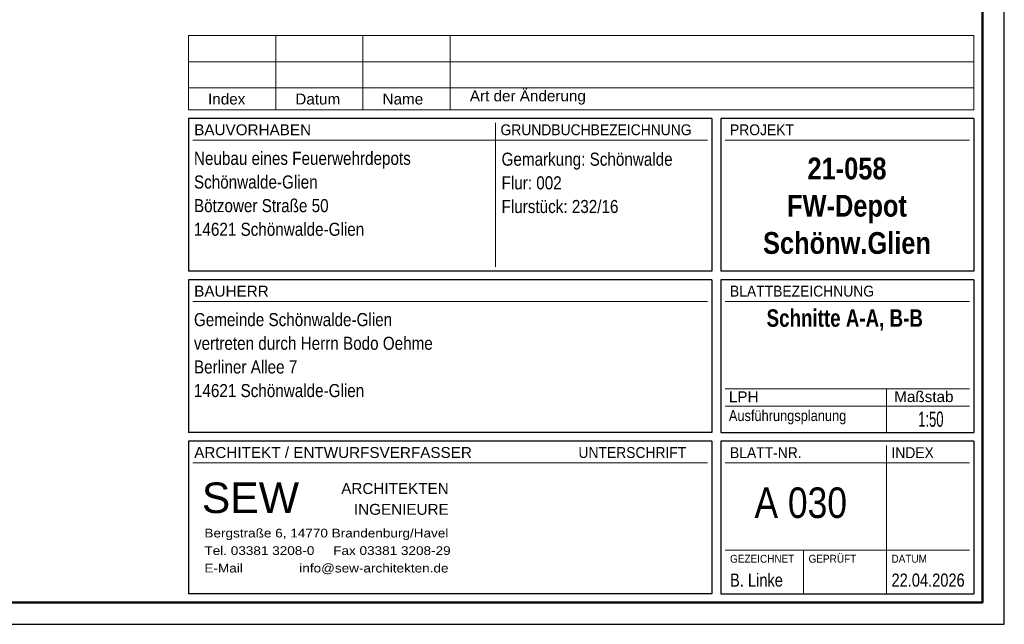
# Model space of a CAD drawing. Header units: metres. Extents: x 1314 to 1415, y -87 to -52.
# Tile 150 of 256: x 1377.71 to 1388.99, y -87.38 to -80.45. Entities that reach past the tile are written whole.
import ezdxf

# ---------------------------------------------------------------- set-up
doc = ezdxf.new("R2010")
doc.units = ezdxf.units.M
doc.linetypes.add('AUSGEZOGEN', pattern=[0])
doc.layers.add('XR$1$Legende', color=4, linetype='AUSGEZOGEN', lineweight=13)
doc.layers.add('XR$1$Wand', color=1, linetype='AUSGEZOGEN', lineweight=50)
doc.styles.add('ARIAL', font='arial.ttf')

msp = doc.modelspace()

# ---------------------------------------------------------------- linework, layer by layer
at = {"layer": 'XR$1$Legende', "color": 4, "linetype": 'AUSGEZOGEN', "lineweight": 13, "transparency": 33554687}
for p, q in [((1379.6397, -80.6321), (1388.6397, -80.6321)), ((1379.6397, -81.4821), (1379.6397, -80.6321)), ((1380.6397, -81.4821), (1380.6397, -80.6321)), ((1381.6397, -81.4821), (1381.6397, -80.6321)), ((1382.6397, -81.4821), (1382.6397, -80.6321)), ((1388.6397, -81.4821), (1388.6397, -80.6321)), ((1379.6397, -80.9321), (1388.6397, -80.9321)), ((1379.6397, -81.2321), (1388.6397, -81.2321)), ((1379.6397, -81.4821), (1388.6397, -81.4821))]:
    msp.add_line(p, q, dxfattribs=at)
at = {"layer": 'XR$1$Legende', "color": 4, "linetype": 'AUSGEZOGEN', "lineweight": 25, "transparency": 33554687}
for p, q in [((1379.6397, -81.5821), (1379.6397, -83.3321)), ((1385.6397, -81.5821), (1379.6397, -81.5821)), ((1388.6397, -81.5821), (1385.7397, -81.5821)), ((1385.6397, -83.3321), (1379.6397, -83.3321)), ((1388.6397, -83.3321), (1385.7397, -83.3321)), ((1379.6397, -83.4321), (1379.6397, -85.1821)), ((1379.6397, -85.2821), (1379.6397, -87.0321))]:
    msp.add_line(p, q, dxfattribs=at)
at = {"layer": 'XR$1$Legende', "color": 6, "linetype": 'AUSGEZOGEN', "lineweight": 25, "transparency": 33554687}
for p, q in [((1385.6397, -81.5821), (1385.6397, -83.3321)), ((1385.7397, -81.5821), (1385.7397, -83.3321)), ((1388.6397, -81.5821), (1388.6397, -83.3321)), ((1385.6397, -83.4321), (1379.6397, -83.4321)), ((1385.6397, -83.4321), (1385.6397, -85.1821)), ((1388.6397, -83.4321), (1385.7397, -83.4321)), ((1385.7397, -83.4321), (1385.7397, -85.1821)), ((1388.6397, -83.4321), (1388.6397, -85.1821)), ((1385.6397, -85.1821), (1379.6397, -85.1821)), ((1385.7397, -85.1821), (1388.6397, -85.1821)), ((1385.6397, -85.2821), (1379.6397, -85.2821)), ((1385.6397, -85.2821), (1385.6397, -87.0321)), ((1388.6397, -85.2821), (1385.7397, -85.2821)), ((1385.7397, -85.2821), (1385.7397, -87.0321)), ((1388.6397, -85.2821), (1388.6397, -87.0321)), ((1385.6397, -87.0321), (1379.6397, -87.0321)), ((1385.7397, -87.0321), (1388.6397, -87.0321))]:
    msp.add_line(p, q, dxfattribs=at)
msp.add_lwpolyline([(1313.9897, -87.3821), (1388.9897, -87.3821), (1388.9897, -52.3821), (1313.9897, -52.3821), (1313.9897, -87.3821)], close=True, dxfattribs=at)
at = {"layer": 'XR$1$Legende', "color": 1, "linetype": 'AUSGEZOGEN', "lineweight": 50, "transparency": 33554687}
msp.add_lwpolyline([(1314.9897, -87.1321), (1388.7397, -87.1321), (1388.7397, -52.6321), (1314.9897, -52.6321), (1314.9897, -87.1321)], close=True, dxfattribs=at)
at = {"layer": 'XR$1$Wand', "color": 4, "linetype": 'AUSGEZOGEN', "lineweight": 13, "transparency": 33554687}
for p, q in [((1383.1597, -81.6321), (1383.1597, -83.2821)), ((1385.5897, -81.8321), (1379.6897, -81.8321)), ((1388.5897, -81.8321), (1385.7897, -81.8321)), ((1385.5897, -83.6821), (1379.6897, -83.6821)), ((1388.5897, -83.6821), (1385.7897, -83.6821)), ((1385.7897, -84.6821), (1388.5897, -84.6821)), ((1387.6397, -84.6821), (1387.6397, -85.1821)), ((1385.7897, -84.8821), (1388.5897, -84.8821)), ((1387.6397, -85.3321), (1387.6397, -87.0321)), ((1385.5897, -85.5321), (1379.6897, -85.5321)), ((1388.5897, -85.5321), (1385.7897, -85.5321)), ((1388.5897, -86.5321), (1385.7897, -86.5321)), ((1386.6897, -86.5321), (1386.6897, -87.0321))]:
    msp.add_line(p, q, dxfattribs=at)

# ---------------------------------------------------------------- texts
at = {"layer": 'XR$1$Legende', "color": 3, "linetype": 'AUSGEZOGEN', "lineweight": 18, "transparency": 33554687, "char_height": 0.125, "attachment_point": 7, "style": 'ARIAL'}
for s, insert, width in [('\\W1.00;Index', (1379.8648, -81.4244), 0.491746), ('\\W1.00;Datum', (1380.8648, -81.4244), 0.579278), ('\\W1.00;Name', (1381.8648, -81.4244), 0.531451), ('\\W1.00;Art der Änderung', (1382.8648, -81.4244), 1.398148)]:
    msp.add_mtext(s, dxfattribs=dict(at, insert=insert, width=width))
at = {"layer": 'XR$1$Legende', "color": 4, "linetype": 'AUSGEZOGEN', "lineweight": 25, "transparency": 33554687, "style": 'ARIAL'}
for s, insert, char_height, width, attachment_point in [('\\W1.00;BAUVORHABEN', (1379.7063, -81.7768), 0.125, 1.406431, 7), ('\\W0.91;GRUNDBUCHBEZEICHNUNG', (1383.2163, -81.7768), 0.125, 2.25404, 7), ('\\W0.91;PROJEKT', (1385.8463, -81.7768), 0.125, 0.789746, 7), ('\\W1.00;BAUHERR', (1379.7063, -83.6268), 0.125, 0.921077, 7), ('\\W0.91;BLATTBEZEICHNUNG', (1385.8463, -83.6268), 0.125, 1.710349, 7), ('\\A1;{\\fArial|i0|b1;\\H0.200000;\\W0.769231;\\C4;Schnitte A-A, B-B}\\P', (1387.1613, -83.8934), 0.2, 1.877387, 5), ('\\W1.00;LPH', (1385.8332, -84.8361), 0.125, 0.404243, 7), ('\\W1.00;Maßstab', (1387.7284, -84.8361), 0.125, 0.743807, 7), ('\\W0.84;Ausführungsplanung', (1385.8332, -85.0896), 0.125, 1.396171, 7), ('\\W0.61;1:50', (1388.0029, -85.1204), 0.175, 0.352192, 7), ('\\W1.00;ARCHITEKT / ENTWURFSVERFASSER', (1379.7063, -85.4768), 0.125, 3.25011, 7), ('\\W0.91;UNTERSCHRIFT', (1384.1095, -85.4768), 0.125, 1.295601, 7), ('\\W0.91;BLATT-NR.', (1385.8463, -85.4768), 0.125, 0.87883, 7), ('\\W0.91;INDEX', (1387.6963, -85.4768), 0.125, 0.543592, 7), ('\\W1.00;SEW', (1379.7934, -86.1112), 0.35, 1.288528, 7), ('\\W0.83;A 030', (1386.6568, -85.9903), 0.35, 1.215464, 5), ('\\W0.91;GEZEICHNET', (1385.8463, -86.6768), 0.09, 0.778658, 7), ('\\W0.91;GEPRÜFT', (1386.7463, -86.6768), 0.09, 0.587717, 7), ('\\W0.91;DATUM', (1387.6963, -86.6768), 0.09, 0.44868, 7), ('\\W0.80;B. Linke', (1385.8469, -86.9522), 0.15, 0.668103, 7), ('\\W0.80;22.04.2026', (1387.6969, -86.9522), 0.15, 0.904294, 7)]:
    msp.add_mtext(s, dxfattribs=dict(at, insert=insert, char_height=char_height, width=width, attachment_point=attachment_point))
for s, insert, char_height, width, attachment_point, line_spacing_factor in [('\\A1;{\\fArial|i0|b0;\\H0.150000;\\W0.833333;\\C4;Neubau eines Feuerwehrdepots}\\P{\\fArial|i0|b0;\\H0.150000;\\W0.833333;\\C4;Schönwalde-Glien}\\P{\\fArial|i0|b0;\\H0.150000;\\W0.833333;\\C4;Bötzower Straße 50}\\P{\\fArial|i0|b0;\\H0.150000;\\W0.833333;\\C4;14621 Schönwalde-Glien}\\P', (1379.7034, -81.9647), 0.15, 2.56289, 1, 1.084337), ('\\A1;{\\fArial|i0|b0;\\H0.150000;\\W0.833333;\\C4;Gemarkung: Schönwalde}\\P{\\fArial|i0|b0;\\H0.150000;\\W0.833333;\\C4;Flur: 002}\\P{\\fArial|i0|b0;\\H0.150000;\\W0.833333;\\C4;Flurstück: 232/16}\\P', (1383.2284, -81.9747), 0.15, 2.033655, 1, 1.084337), ('\\A1;{\\fArial|i0|b1;\\H0.250000;\\W0.833333;\\C4;21-058}\\P{\\fArial|i0|b1;\\H0.250000;\\W0.833333;\\C4;FW-Depot}\\P{\\fArial|i0|b1;\\H0.250000;\\W0.833333;\\C4;Schönw.Glien}\\P', (1387.1868, -82.0316), 0.25, 2.023046, 2, 1.024096), ('\\A1;{\\fArial|i0|b0;\\H0.150000;\\W0.833333;\\C4;Gemeinde Schönwalde-Glien}\\P{\\fArial|i0|b0;\\H0.150000;\\W0.833333;\\C4;vertreten durch Herrn Bodo Oehme}\\P{\\fArial|i0|b0;\\H0.150000;\\W0.833333;\\C4;Berliner Allee 7}\\P{\\fArial|i0|b0;\\H0.150000;\\W0.833333;\\C4;14621 Schönwalde-Glien}\\P', (1379.7034, -83.8139), 0.15, 2.810813, 1, 1.084337), ('\\A1;{\\fArial|i0|b0;\\H0.125000;\\W1.000000;\\C4;ARCHITEKTEN}\\P{\\fArial|i0|b0;\\H0.125000;\\W1.000000;\\C4;INGENIEURE}\\P', (1382.623, -85.7629), 0.125, 1.298033, 3, 1.144578), ('\\A1;{\\fArial|i0|b0;\\H0.100000;\\W1.111111;\\C4;Bergstraße 6, 14770 Brandenburg/Havel}\\P{\\fArial|i0|b0;\\H0.100000;\\W1.111111;\\C4;Tel. 03381 3208-0     Fax 03381 3208-29}\\P{\\fArial|i0|b0;\\H0.100000;\\W1.111111;\\C4;E-Mail               info@sew-architekten.de }\\P', (1379.8234, -86.2863), 0.1, 3.244564, 1, 1.204819)]:
    msp.add_mtext(s, dxfattribs=dict(at, insert=insert, char_height=char_height, width=width, attachment_point=attachment_point, line_spacing_factor=line_spacing_factor))

doc.saveas('drawing.dxf')
